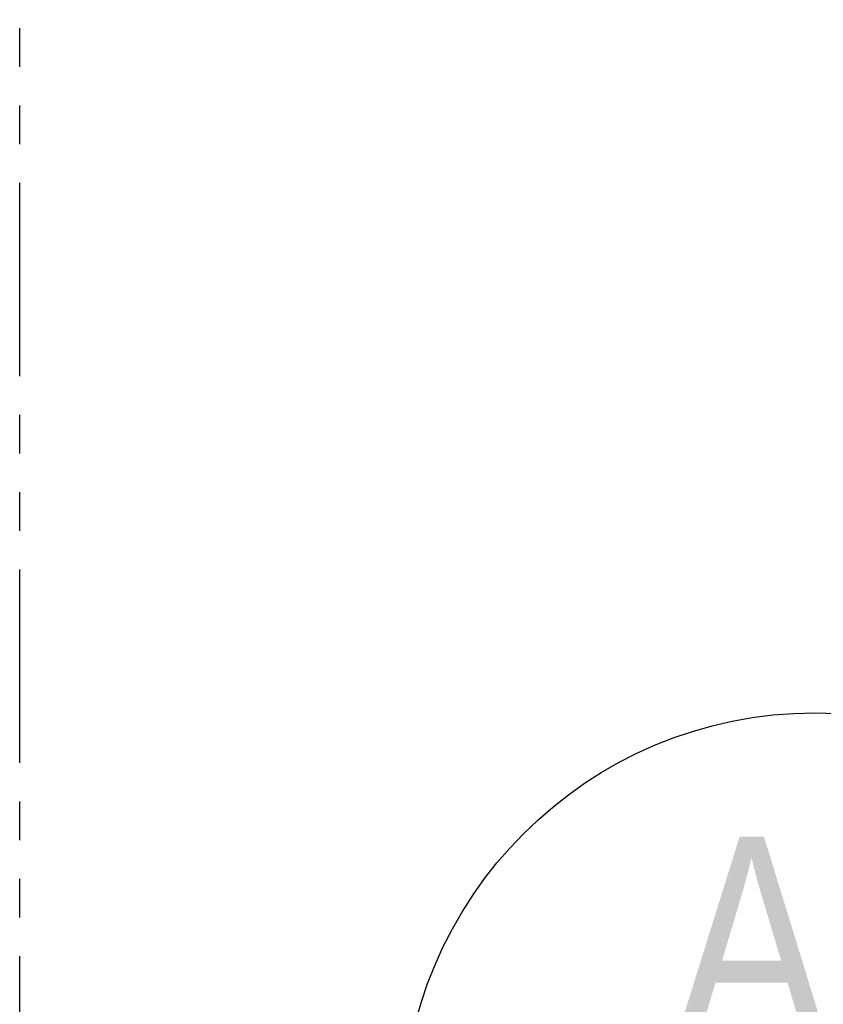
# Model space of a CAD drawing. Header units: inches. Extents: x -9715 to 27308, y -24775 to -3453.
# Tile 47 of 196: x 6671 to 6710, y -21161 to -21114. Entities that reach past the tile are written whole.
import ezdxf
from ezdxf.enums import TextEntityAlignment as Align

# ---------------------------------------------------------------- set-up
doc = ezdxf.new("R2010")
doc.units = ezdxf.units.IN
doc.header["$MEASUREMENT"] = 0
doc.linetypes.add('PHANTOM2', pattern=[1.25, 0.625, -0.125, 0.125, -0.125, 0.125, -0.125])
doc.layers.add('S-ANNO-SYMB', color=2, linetype='Continuous')
doc.layers.add('S-DOOR-OTLN', color=4, linetype='Continuous')
doc.styles.add('ROMANS', font='ROMANS.shx', dxfattribs={"width": 0.8})
doc.styles.add('TITTEXTL', font='swiss.ttf', dxfattribs={"width": 0.8})

# ---------------------------------------------------------------- blocks, each defined once
blk = doc.blocks.new('Anno_Section_A2')
at = {"color": 0, "linetype": 'ByBlock', "lineweight": -2}
blk.add_circle((0, 0), 2.5, dxfattribs=at)
at = {"color": 0, "linetype": 'ByBlock', "lineweight": -2, "style": 'ROMANS', "width": 0.8}
blk.add_attdef('NUMBER', text='', height=1, dxfattribs=at).set_placement((0, 0.5), align=Align.CENTER)
blk.add_attdef('SHEET', text='', height=0.75, dxfattribs=at).set_placement((0, -0.5), align=Align.TOP_CENTER)

msp = doc.modelspace()

# ---------------------------------------------------------------- linework, layer by layer
at = {"layer": 'S-DOOR-OTLN', "linetype": 'PHANTOM2', "ltscale": 15, "elevation": 41.66667}
msp.add_lwpolyline([(6670.92075, -21099.53585), (6988.90735, -21099.52513), (6988.90735, -21243.52513), (6670.92075, -21243.53585)], close=True, dxfattribs=at)

# ---------------------------------------------------------------- block references
at = {"layer": 'S-ANNO-SYMB'}
ref = msp.add_blockref('Anno_Section_A2', (6709.48656, -21167.3653, 41.66667), dxfattribs=dict(at, xscale=8, yscale=8, zscale=8))
ref.add_attrib('NUMBER', 'A4', dxfattribs={"layer": '0', "color": 0, "linetype": 'ByBlock', "lineweight": -2, "height": 10, "style": 'TITTEXTL', "width": 0.796875}).set_placement((6709.48656, -21163.3653, 208.33333), align=Align.CENTER)

doc.saveas('drawing.dxf')
